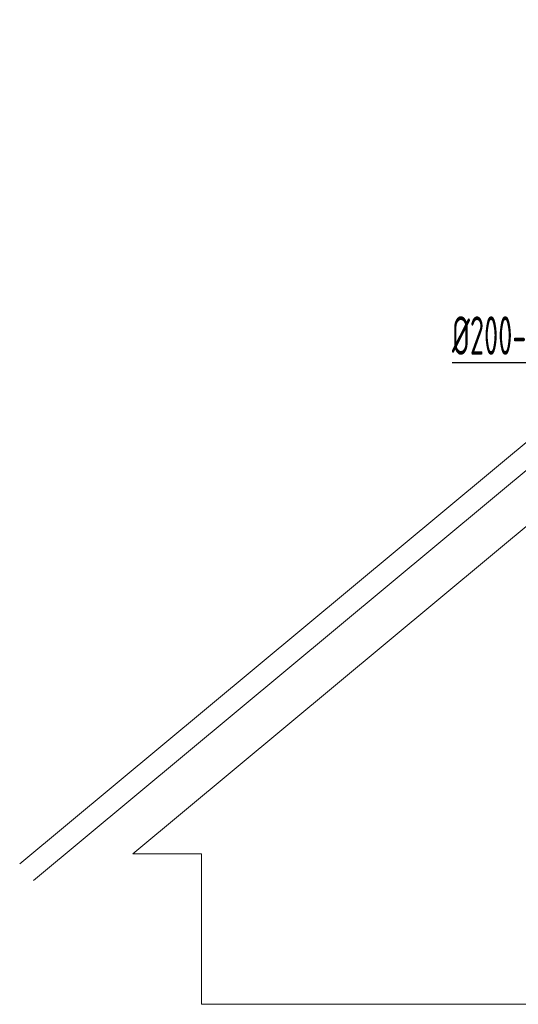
# Model space of a CAD drawing. Header units: millimetres. Extents: x 15940 to 92175, y -24684 to 227664.
# Tile 119 of 132: x 50362 to 51988, y 209939 to 213145. Entities that reach past the tile are written whole.
import ezdxf

# ---------------------------------------------------------------- set-up
doc = ezdxf.new("R2010")
doc.units = ezdxf.units.MM
doc.header["$LTSCALE"] = 0.05
doc.linetypes.add('phl_thick', pattern=[0])
doc.layers.add('VZT_50 POPIS - OBECNE', color=7, linetype='Continuous', lineweight=13)
doc.layers.add('VZT_60_KOTY - DIMENZE', color=7, linetype='Continuous', lineweight=5)
doc.styles.add('EVORA_125', font='isocp.shx', dxfattribs={"width": 0.6, "height": 125})

msp = doc.modelspace()

# ---------------------------------------------------------------- linework, layer by layer
at = {"layer": 'VZT_50 POPIS - OBECNE', "color": 8, "linetype": 'phl_thick'}
for p, q in [((55191, 214411), (50362.5, 210396.1)), ((50407.4, 210342), (55191.4, 214319.8)), ((55192.2, 214138.8), (50730.8, 210429.2)), ((50730.8, 210429.2), (50955.2, 210429.2)), ((50955.2, 210429.2), (50955.2, 209938.9)), ((50955.2, 209938.9), (59685.1, 209938.9))]:
    msp.add_line(p, q, dxfattribs=at)
at = {"layer": 'VZT_60_KOTY - DIMENZE', "linetype": 'ByBlock', "lineweight": -2}
msp.add_lwpolyline([(51771.4, 212028.7), (52264, 212028.7)], dxfattribs=at)

# ---------------------------------------------------------------- texts
at = {"layer": 'VZT_60_KOTY - DIMENZE', "linetype": 'phl_thick', "insert": (51771.4, 212178.7), "char_height": 125, "attachment_point": 1, "style": 'EVORA_125'}
msp.add_mtext('%%C200-TI50', dxfattribs=at)

doc.saveas('drawing.dxf')
